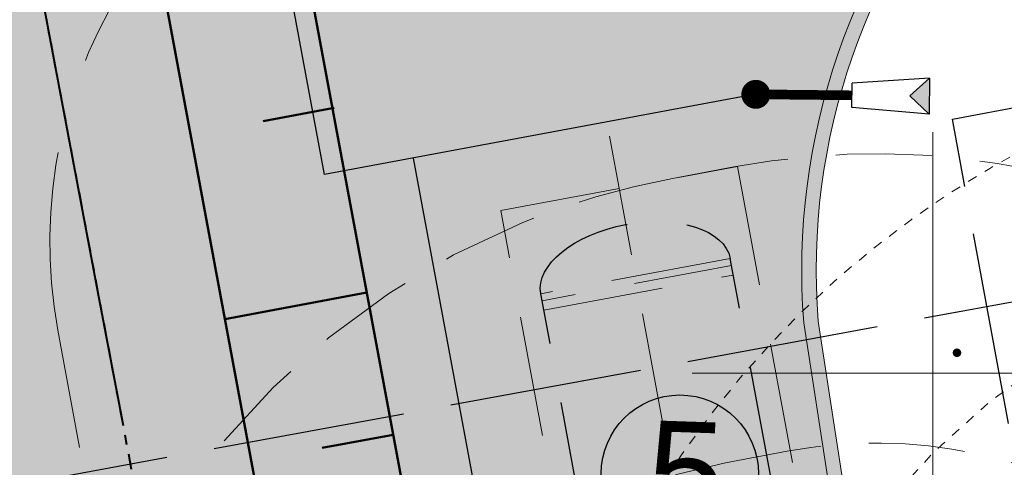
# Model space of a CAD drawing. Header units: metres. Extents: x 779 to 7046, y -512 to 9570.
# Tile 46 of 256: x 2183 to 2193, y -305 to -300. Entities that reach past the tile are written whole.
import ezdxf

# ---------------------------------------------------------------- set-up
doc = ezdxf.new("R2010")
doc.units = ezdxf.units.M
for name, pattern in [('0', [0]), ('1.0_0.5', [1.5, 1, -0.5]), ('2.0_0.5', [2.5, 2, -0.5]), ('CIĄGłA', [0]), ('DASH', [0.75, 0.5, -0.25]), ('DASHED', [0.75, 0.5, -0.25]), ('DASHEDX2', [38.099999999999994, 25.4, -12.7]), ('DGN Style 4', [0.3202, 0.16, -0.08, 0.0002, -0.08]), ('HIDDEN', [0.375, 0.25, -0.125])]:
    doc.linetypes.add(name, pattern=pattern)
for name, color, linetype, lineweight in [('_a_obiekty', 250, 'Continuous', 30), ('A_AD_AXIS_1STRANK', 7, 'DGN Style 4', 0), ('A_XT_FURNITURE', 7, 'Continuous', 0), ('AGP1_BUDYNKI', 7, 'Continuous', 30), ('AGP1_HATCH', 7, 'Continuous', 5), ('AGP1_KRAWEZNIKI', 250, 'Continuous', 20), ('AGP1_OPISY', 7, 'Continuous', 13), ('BK_Beton', 2, 'Continuous', 15), ('MPZP', 7, 'Continuous', 0), ('punkt wysokościowy sztuczny', 7, 'Continuous', 0), ('Sekcje', 7, 'Continuous', 0), ('zz-skarpy', 92, 'Continuous', 50)]:
    doc.layers.add(name, color=color, linetype=linetype, lineweight=lineweight)
for name, color, linetype in [('IE_kable ziemne', 240, 'Continuous'), ('IE_kanalizacja iskrobezpieczne', 3, 'Continuous'), ('IE_kanalizacja słaboprądowa', 6, 'Continuous'), ('ZP_Robocza', 6, 'Continuous')]:
    doc.layers.add(name, color=color, linetype=linetype)
doc.styles.add('ARIAL', font='arial.ttf')

# ---------------------------------------------------------------- blocks, each defined once
blk = doc.blocks.new('PW02')
at = {"linetype": 'Continuous', "lineweight": 13, "ltscale": 10}
h = blk.add_hatch(color=0, dxfattribs=at)
edge = h.paths.add_edge_path()
edge.add_arc((0, 0), 0.45, 0, 360)
blk = doc.blocks.new('PZT MDCP podkład')
at = {"layer": 'MPZP', "color": 252, "linetype": 'DGN Style 4', "lineweight": 40, "true_color": 0x939598, "flags": 128}
blk.add_lwpolyline([(2134.413117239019, -13.93322830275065), (2127.576406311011, 9.996460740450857), (2122.802137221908, 37.89160620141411), (2105.950835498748, 127.0314606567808)], dxfattribs=at)
at = {"layer": 'Sekcje', "color": 252, "linetype": 'Continuous', "lineweight": 13, "true_color": 0x939598}
for p, q in [((2126.136406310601, 67.77646074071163), (2126.136406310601, 62.77646074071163)), ((2123.636406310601, 65.27646074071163), (2128.636406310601, 65.27646074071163))]:
    blk.add_line(p, q, dxfattribs=at)
at = {"layer": 'punkt wysokościowy sztuczny', "color": 252, "linetype": 'Continuous', "lineweight": 13, "true_color": 0x939598, "xscale": 0.1, "yscale": 0.1, "zscale": 0.1}
blk.add_blockref('PW02', (2126.386406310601, 65.48646074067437), dxfattribs=at)
blk = doc.blocks.new('regał na butle z gazem')
at = {"layer": 'AGP1_BUDYNKI', "color": 251, "linetype": 'DASHED', "lineweight": 15, "ltscale": 2, "true_color": 0x636466}
for points in [[(-1.599999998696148, -8.650000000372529), (3.725290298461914e-09, -8.649999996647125, 0.4142135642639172), (8.000000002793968, -0.6499999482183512), (7.999999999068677, 5.029153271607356e-08, 0.4142135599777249), (1.396983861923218e-08, 8.000000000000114), (-1.59999998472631, 8.000000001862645, 0.4142135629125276), (-9.599999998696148, 3.725290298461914e-09), (-9.599999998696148, -0.6499999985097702, 0.4142135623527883)], [(-1.599999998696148, -5.649999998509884), (3.725290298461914e-09, -5.649999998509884, 0.4142135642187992), (5.000000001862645, -0.6499999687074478), (4.999999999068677, 3.539037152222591e-08, 0.4142135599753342), (8.381903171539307e-09, 5), (-1.599999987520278, 5.000000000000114, 0.4142135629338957), (-6.599999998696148, 1.862645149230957e-09), (-6.599999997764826, -0.6499999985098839, 0.4142135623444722)]]:
    blk.add_lwpolyline(points, format="xyb", close=True, dxfattribs=at)
blk = doc.blocks.new('PRZEKRÓJ TERENU OPIS PZT')
at = {"color": 18, "linetype": '2.0_0.5', "true_color": 0x000000}
for points in [[(2762.83797543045, 47.35104644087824), (2762.62888825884, -29.6181374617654)], [(2696.458852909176, 9.359912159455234), (2736.514984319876, 9.359912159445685), (2736.513607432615, 14.23726171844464), (2764.724460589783, 14.18835740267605), (2764.725837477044, 9.311007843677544), (2854.773650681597, 9.359912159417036)]]:
    blk.add_lwpolyline(points, dxfattribs=at)
blk = doc.blocks.new('Zbiornik LPG 20m3')
at = {"color": 18, "linetype": 'HIDDEN', "lineweight": 5, "ltscale": 5, "true_color": 0x000000}
blk.add_lwpolyline([(2679.31534382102, 550.5969825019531), (2677.472846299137, 548.9072479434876), (2672.065695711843, 554.8032400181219), (2673.908193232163, 556.4929745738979), (2679.315343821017, 550.5969825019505)], dxfattribs=at)
at = {"layer": '_a_obiekty', "color": 251, "linetype": 'DASH', "lineweight": 5, "ltscale": 4, "true_color": 0x636466}
for points in [[(2679.878137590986, 561.4496130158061), (2684.768898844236, 556.1166822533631, -0.4142135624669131), (2684.280043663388, 544.8135401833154), (2682.80604400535, 543.4617543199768, -0.4142135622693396), (2671.502901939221, 543.9506095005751), (2666.612140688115, 549.2835402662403, -0.4142135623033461), (2667.100995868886, 560.586682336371), (2668.574995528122, 561.938468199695, -0.414213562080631), (2679.878137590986, 561.4496130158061)], [(2677.6671381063, 559.4219342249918), (2682.557899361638, 554.0890034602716, -0.4142135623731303), (2682.252364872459, 547.0245396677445), (2680.778365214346, 545.6727538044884, -0.4142135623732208), (2673.71390142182, 545.9782882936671), (2668.823140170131, 551.311219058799, -0.4142135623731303), (2669.12867465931, 558.375682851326), (2670.602674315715, 559.7274687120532, -0.4142135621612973), (2677.6671381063, 559.4219342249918)]]:
    blk.add_lwpolyline(points, format="xyb", dxfattribs=at)
at = {"layer": 'A_AD_AXIS_1STRANK', "linetype": 'HIDDEN', "lineweight": 15, "ltscale": 5}
blk.add_line((2672.615243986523, 556.0534200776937), (2678.765869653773, 549.346721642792), dxfattribs=at)
at = {"layer": 'A_XT_FURNITURE', "linetype": 'HIDDEN', "lineweight": 15, "ltscale": 5}
blk.add_line((2674.349287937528, 555.6421214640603), (2672.875362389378, 554.2902548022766), dxfattribs=at)
at = {"layer": 'A_XT_FURNITURE', "linetype": 'HIDDEN', "lineweight": 25, "ltscale": 5}
for p, q in [((2678.505751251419, 551.1098869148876), (2674.349287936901, 555.6421214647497)), ((2677.031751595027, 549.7581010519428), (2672.875288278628, 554.2903356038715))]:
    blk.add_line(p, q, dxfattribs=at)
at = {"layer": 'A_XT_FURNITURE', "linetype": 'HIDDEN', "lineweight": 15, "ltscale": 5, "flags": 128}
blk.add_lwpolyline([(2672.993383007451, 554.1615487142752), (2674.46738266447, 555.5133345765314), (2674.399793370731, 555.5870345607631), (2672.92579371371, 554.235248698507), (2672.993383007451, 554.1615487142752)], dxfattribs=at)
at = {"layer": 'A_XT_FURNITURE', "linetype": 'HIDDEN', "lineweight": 25, "ltscale": 5, "extrusion": (0, 0, -1)}
blk.add_ellipse((2673.612288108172, 554.9662285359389), major_axis=(0.7369998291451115, 0.6758929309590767), ratio=0.5432098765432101, start_param=3.141592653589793, end_param=6.283185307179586, dxfattribs=at)
blk = doc.blocks.new('SKARPA MODLNICA')
at = {"layer": 'zz-skarpy'}
for p, q in [((1749.393150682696, 196.9836225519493), (1748.655831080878, 196.8462915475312)), ((1749.730843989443, 195.067722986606), (1748.256204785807, 194.7930609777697)), ((1750.005505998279, 193.5930837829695), (1749.268186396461, 193.4557527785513))]:
    blk.add_line(p, q, dxfattribs=at)
blk.add_lwpolyline([(1746.658008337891, 211.5655412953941), (1751.378875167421, 186.2195703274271), (1755.771158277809, 182.6427065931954), (1758.618683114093, 170.1462670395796), (1763.177486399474, 162.591269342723), (1758.057384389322, 169.9371190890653), (1754.753546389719, 182.0730237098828), (1749.907621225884, 185.926733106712), (1745.183369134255, 211.2908792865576)], dxfattribs=at)
blk = doc.blocks.new('WIATA ŻWIRKI I WIGURY AKTUALIZACJA 20240913')
at = {"color": 251, "linetype": '1.0_0.5', "lineweight": 5, "true_color": 0x636466, "elevation": 5.384886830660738e-06}
blk.add_lwpolyline([(178594.5582204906, 479.6899912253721), (177994.5582204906, 479.6899912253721, 0.4142135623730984), (167994.5582204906, -9520.310008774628), (167994.5582204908, -10445.55040104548, 0.4142135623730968), (177994.558220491, -20445.55040104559), (178594.5582204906, -20445.55040104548, 0.4142157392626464), (188594.5582204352, -10445.47607687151), (188594.5582204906, -9520.310008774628, 0.4142135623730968)], format="xyb", close=True, dxfattribs=at)
blk.add_lwpolyline([(178594.5582204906, -1520.310008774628), (177994.5582204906, -1520.310008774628, 0.4142135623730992), (169994.5582204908, -9520.310008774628), (169994.5582204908, -10445.55040104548, 0.4142135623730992), (177994.558220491, -18445.55040104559), (178594.558220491, -18445.55040104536, 0.4142157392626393), (186594.5582204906, -10445.49094163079), (186594.558220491, -9520.310008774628, 0.4142135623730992), (178594.5582204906, -1520.310008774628)], format="xyb", dxfattribs=at)
blk = doc.blocks.new('A$Ce9aa0c45')
at = {"layer": 'AGP1_KRAWEZNIKI', "color": 18, "linetype": 'CIĄGłA', "true_color": 0x000000}
for points in [[(26.25507390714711, 5.755272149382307), (4.366577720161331, 1.678145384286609), (8.230358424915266, -19.06507448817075), (11.57286450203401, -18.442473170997, -0.4142135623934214), (12.2725899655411, -18.92245679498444), (12.2725899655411, -18.92245679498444, -0.4142135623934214), (11.79260634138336, -19.62218225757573), (8.450099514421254, -20.24478371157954), (13.63230420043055, -48.06613783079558), (17.25124550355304, -47.39204487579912, -0.5807872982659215), (18.59834298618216, -48.98293480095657, -0.09952440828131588), (18.4956371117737, -49.15115654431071, 0.209075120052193), (16.72253787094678, -54.25574648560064), (17.0809675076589, -56.57161908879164), (18.13862032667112, -62.28228724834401), (18.98179645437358, -66.8263549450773), (21.13757034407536, -76.76144933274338, 0.04227689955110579), (22.01307489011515, -79.24248833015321, 0.08899499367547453), (23.68180390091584, -81.59997807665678), (26.11305980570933, -84.01635322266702, -0.06591754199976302), (27.26288206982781, -85.6795623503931), (28.35445531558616, -88.22928761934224)], [(18.4477107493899, -48.18638165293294, -0.1701563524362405), (18.4745972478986, -48.88040838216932, -0.1114098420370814), (18.36518868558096, -49.0713755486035, 0.208154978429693), (16.5734392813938, -54.27310976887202), (16.9346494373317, -56.60694776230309), (14.07909930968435, -57.13900376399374), (15.140970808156, -62.84095052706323), (17.99125211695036, -62.31026939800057), (18.83472726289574, -66.85594861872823), (20.9916330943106, -76.79625967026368, 0.04234355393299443), (21.87679386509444, -79.30516753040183, 0.0890169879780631), (23.57633000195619, -81.70663358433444), (26.00454260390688, -84.1199840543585, -0.06561801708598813), (27.12702705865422, -85.7433610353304), (28.2165607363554, -88.28832222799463)]]:
    blk.add_lwpolyline(points, format="xyb", dxfattribs=at)
at = {"layer": 'IE_kable ziemne'}
for p, q in [((17.87811031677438, -51.73537495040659), (17.07651739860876, -51.78964828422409)), ((17.87811031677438, -51.73537495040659), (17.67586138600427, -51.92079948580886)), ((17.87407024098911, -52.11053650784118), (17.67586138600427, -51.92079948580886)), ((17.87407024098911, -52.11053650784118), (17.07383201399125, -52.03901322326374))]:
    blk.add_line(p, q, dxfattribs=at)
for points in [[(16.07523268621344, -51.90356248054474), (11.59664149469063, -52.73590611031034), (8.722227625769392, -37.30339909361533), (9.852701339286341, -37.09282955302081), (3.888571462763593, -5.073737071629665), (-0.4370284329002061, -5.879457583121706), (-1.792103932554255, 1.395415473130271), (4.204750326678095, 2.512436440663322)], [(17.87811031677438, -51.73537495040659), (17.87407024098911, -52.11053650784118)], [(17.07383201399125, -52.03901322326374), (17.07651739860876, -51.78964828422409)]]:
    blk.add_lwpolyline(points, dxfattribs=at)
at = {"layer": 'IE_kable ziemne', "const_width": 0.15}
blk.add_lwpolyline([(16.00023703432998, -51.90275486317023, 1), (16.15022833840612, -51.90437010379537, 1)], format="xyb", close=True, dxfattribs=at)
at = {"layer": 'IE_kable ziemne', "const_width": 0.1}
blk.add_lwpolyline([(16.07523268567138, -51.90356248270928), (17.07517470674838, -51.91433075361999)], dxfattribs=at)
at = {"layer": 'IE_kable ziemne'}
blk.add_lwpolyline([(12.51528218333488, -52.56517725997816), (14.58095432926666, -63.65724689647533), (17.43078698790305, -63.12664929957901), (18.14840436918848, -66.99405242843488), (20.31055231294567, -76.95852226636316, 0.04264053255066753), (21.24079271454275, -79.59761710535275, 0.08911038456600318), (23.08408792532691, -82.20432892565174), (25.49774800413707, -84.60321594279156, -0.008166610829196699), (25.64483133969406, -84.77191100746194)], format="xyb", dxfattribs=at)
blk.add_solid([(17.87407024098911, -52.11053650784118), (17.67586138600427, -51.92079948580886), (17.87811031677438, -51.73537495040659)], dxfattribs=at)
at = {"layer": 'IE_kanalizacja iskrobezpieczne', "color": 3}
blk.add_spline([(15.80312027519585, -59.04840983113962), (22.32382524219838, -56.60243365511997), (32.55795987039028, -50.30293524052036), (33.33507548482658, -47.02146311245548)], degree=3, dxfattribs=at)
at = {"layer": 'IE_kanalizacja słaboprądowa', "color": 6}
blk.add_spline([(17.9336303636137, -89.05740590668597), (17.96548054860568, -87.54807685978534), (20.20537826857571, -86.3400421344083), (25.26523171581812, -75.25699465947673), (28.63457479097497, -54.21457334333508), (32.41926264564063, -47.77800283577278), (32.54886157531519, -47.16790961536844)], degree=3, dxfattribs=at)

msp = doc.modelspace()

# ---------------------------------------------------------------- hatches: boundary and pattern name
at = {"layer": 'AGP1_HATCH', "lineweight": 15, "transparency": 33554625}
h = msp.add_hatch(dxfattribs=at)
h.set_pattern_fill('GRASS', color=64, scale=0.02, angle=24.61092855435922)
h.set_pattern_definition([(114.6109285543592, (0, 0), (-0.4761730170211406, 0.1769837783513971), [0.09525, -0.6231704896]), (69.61092855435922, (0, 0), (-0.4761730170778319, 0.1769837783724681), [0.09525, -0.41275]), (159.6109285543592, (0, 0), (-0.1769837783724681, -0.4761730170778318), [0.09525, -0.41275])])
edge = h.paths.add_edge_path()
edge.add_line((2201.154967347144, -232.0600817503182), (2187.755434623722, -236.7641292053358))
edge.add_line((2187.755434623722, -236.7641292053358), (2189.333398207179, -245.2355974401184))
edge.add_line((2189.333398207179, -245.2355974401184), (2200.14854181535, -243.2210490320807))
edge.add_line((2200.14854181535, -243.2210490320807), (2200.648631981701, -243.1278945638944))
edge.add_arc((2201.590242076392, -248.1910823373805), 5.150000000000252, 21.517769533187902, 100.53504568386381, ccw=False)
edge.add_line((2206.381306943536, -246.3021150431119), (2206.675941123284, -247.0494077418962))
edge.add_line((2206.675941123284, -247.0494077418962), (2210.150932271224, -255.8631696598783))
edge.add_line((2210.150932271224, -255.8631696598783), (2213.734346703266, -264.9519299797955))
edge.add_line((2213.734346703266, -264.9519299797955), (2217.789719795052, -275.2377383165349))
edge.add_line((2217.789719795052, -275.2377383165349), (2215.443125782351, -266.9691888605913))
edge.add_line((2215.443125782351, -266.9691888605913), (2207.464967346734, -246.730081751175))
edge.add_line((2207.464967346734, -246.730081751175), (2201.154967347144, -232.0600817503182))
h.paths.add_polyline_path([(2193.681012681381, -336.4804229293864), (2194.272039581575, -339.7880334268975), (2190.669106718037, -340.4318305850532), (2190.078079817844, -337.1242200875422)], flags=16)
h.paths.add_polyline_path([(2174.949427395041, -253.2044456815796), (2174.180330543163, -249.0754639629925), (2176.736366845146, -248.5993563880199), (2177.505463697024, -252.7283381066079)], flags=16)
h.paths.add_polyline_path([(2213.207149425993, -340.3862229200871), (2212.585672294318, -338.8469483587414), (2213.47585517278, -338.4875398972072), (2214.097332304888, -340.0268144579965)], flags=16)
h.paths.add_polyline_path([(2215.03464500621, -268.2499296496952), (2214.425768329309, -266.705627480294), (2215.039774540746, -266.463544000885), (2215.648631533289, -268.007812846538)], flags=17)
edge = h.paths.add_edge_path()
edge.add_line((2222.135619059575, -341.0147282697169), (2223.664309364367, -341.1924829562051))
edge.add_line((2223.664309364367, -341.1924829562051), (2227.521241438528, -342.2896133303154))
edge.add_line((2227.521241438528, -342.2896133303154), (2233.30759322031, -344.4571081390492))
edge.add_line((2233.30759322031, -344.4571081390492), (2237.862081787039, -347.8579266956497))
edge.add_line((2237.862081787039, -347.8579266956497), (2239.04057596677, -348.6600431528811))
edge.add_line((2239.04057596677, -348.6600431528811), (2233.604967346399, -326.0100817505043))
edge.add_line((2233.604967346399, -326.0100817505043), (2228.174967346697, -303.9000817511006))
edge.add_line((2228.174967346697, -303.9000817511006), (2222.494967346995, -286.1300817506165))
edge.add_line((2222.494967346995, -286.1300817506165), (2217.354967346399, -271.820081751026))
edge.add_line((2217.354967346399, -271.820081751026), (2215.443125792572, -266.9691888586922))
edge.add_line((2215.443125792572, -266.9691888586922), (2217.789719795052, -275.2377383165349))
edge.add_line((2217.789719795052, -275.2377383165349), (2221.381354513, -285.2792765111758))
edge.add_line((2221.381354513, -285.2792765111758), (2223.235207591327, -291.3561603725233))
edge.add_line((2223.235207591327, -291.3561603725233), (2227.886315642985, -315.1607178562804))
edge.add_arc((2212.625452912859, -317.0850901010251), 15.38171446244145, -38.161251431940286, 7.186980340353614, ccw=False)
edge.add_arc((2211.040775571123, -315.8113433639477), 17.41473946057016, 289.8520854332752, 321.7651173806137, ccw=False)
edge.add_line((2216.954700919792, -332.1911674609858), (2213.092420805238, -333.4995793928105))
edge.add_arc((2214.562869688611, -337.0584070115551), 3.850645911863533, 112.4496068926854, 197.8855615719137)
edge.add_line((2210.898318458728, -338.2410050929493), (2211.273490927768, -339.4032630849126))
edge.add_arc((2213.414312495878, -338.7973709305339), 2.224909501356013, 195.8024955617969, 221.5125047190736)
edge.add_arc((2213.798153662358, -338.8711088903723), 2.482842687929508, 214.3488660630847, 282.103867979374)
edge.add_line((2214.318767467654, -341.2987557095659), (2219.144967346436, -339.3500817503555))
edge.add_line((2219.144967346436, -339.3500817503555), (2222.135619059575, -341.0147282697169))
edge = h.paths.add_edge_path()
edge.add_line((2182.306540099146, -273.0424983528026), (2181.362772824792, -273.2182917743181))
edge.add_line((2181.362772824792, -273.2182917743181), (2181.058796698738, -271.5863608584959))
edge.add_line((2181.058796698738, -271.5863608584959), (2182.002563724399, -271.410567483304))
edge.add_line((2182.002563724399, -271.410567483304), (2178.488554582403, -252.5452198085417))
edge.add_line((2178.488554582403, -252.5452198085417), (2177.505463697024, -252.7283381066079))
edge.add_line((2177.505463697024, -252.7283381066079), (2176.736366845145, -248.59935638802))
edge.add_line((2176.736366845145, -248.59935638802), (2177.719457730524, -248.4162380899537))
edge.add_line((2177.719457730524, -248.4162380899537), (2177.536339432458, -247.4331472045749))
edge.add_line((2177.536339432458, -247.4331472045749), (2178.51943001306, -247.250029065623))
edge.add_line((2178.51943001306, -247.250029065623), (2189.329496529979, -245.2363242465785))
edge.add_line((2189.329496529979, -245.2363242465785), (2187.755434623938, -236.7641292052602))
edge.add_line((2187.755434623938, -236.7641292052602), (2168.624967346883, -243.4800817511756))
edge.add_line((2168.624967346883, -243.4800817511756), (2167.594967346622, -243.8400817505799))
edge.add_line((2167.594967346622, -243.8400817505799), (2162.624967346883, -245.590081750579))
edge.add_line((2162.624967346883, -245.590081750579), (2166.544967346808, -265.8800817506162))
edge.add_line((2166.544967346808, -265.8800817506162), (2169.934967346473, -283.3600817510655))
edge.add_line((2169.934967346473, -283.3600817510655), (2178.194967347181, -325.9300817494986))
edge.add_line((2178.194967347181, -325.9300817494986), (2182.564967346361, -325.840081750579))
edge.add_line((2182.564967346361, -325.840081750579), (2182.574967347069, -329.0300817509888))
edge.add_line((2182.574967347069, -329.0300817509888), (2179.044967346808, -329.1100817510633))
edge.add_line((2179.044967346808, -329.1100817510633), (2179.734967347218, -331.250081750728))
edge.add_line((2179.734967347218, -331.250081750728), (2185.554967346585, -348.2400817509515))
edge.add_line((2185.554967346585, -348.2400817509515), (2190.114967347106, -350.9500817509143))
edge.add_line((2190.114967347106, -350.9500817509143), (2195.594967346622, -348.8500817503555))
edge.add_line((2195.594967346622, -348.8500817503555), (2198.506741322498, -347.6819364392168))
edge.add_arc((2192.412753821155, -339.7061430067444), 10.03742818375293, 307.3820107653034, 339.7887873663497)
edge.add_arc((2172.677213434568, -334.5321271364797), 30.40870538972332, 343.489729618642, 347.832820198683)
edge.add_arc((2184.653610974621, -337.3529042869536), 18.10831725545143, 348.5707290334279, 353.3645147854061)
edge.add_arc((2197.523160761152, -339.1296383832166), 5.127197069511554, 356.4695832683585, 372.8518979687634)
edge.add_line((2202.521912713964, -337.9891872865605), (2202.396891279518, -337.3637861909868))
edge.add_line((2202.396891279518, -337.3637861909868), (2201.307357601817, -334.8188249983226))
edge.add_arc((2194.587794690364, -338.2653090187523), 7.551872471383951, 27.15342393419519, 42.17043734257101)
edge.add_line((2200.18487314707, -333.1954480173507), (2197.756660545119, -330.7820975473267))
edge.add_arc((2203.597853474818, -324.846119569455), 8.327987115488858, 205.1135589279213, 225.461118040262, ccw=False)
edge.add_arc((2210.400793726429, -321.9094821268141), 15.73583882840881, 194.5838918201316, 204.2825258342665, ccw=False)
edge.add_line((2195.171963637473, -325.8717236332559), (2193.015057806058, -315.9314125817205))
edge.add_line((2193.015057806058, -315.9314125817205), (2192.171582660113, -311.3857333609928))
edge.add_line((2192.171582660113, -311.3857333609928), (2189.320316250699, -311.9164979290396))
edge.add_line((2189.320316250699, -311.9164979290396), (2188.259429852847, -306.214467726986))
edge.add_line((2188.259429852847, -306.214467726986), (2191.114979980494, -305.6824117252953))
edge.add_line((2191.114979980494, -305.6824117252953), (2190.753769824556, -303.3485737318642))
edge.add_arc((2197.626382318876, -302.8064078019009), 6.89396449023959, 137.4766232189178, 184.5106019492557, ccw=False)
edge.add_arc((2192.177018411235, -297.8088940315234), 0.5000000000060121, 317.4766233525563, 342.905017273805)
edge.add_arc((2191.651318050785, -297.6472178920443), 1.050000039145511, 342.9050182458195, 381.5320239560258)
edge.add_line((2192.628041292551, -297.2618456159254), (2185.882029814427, -298.5184117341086))
edge.add_line((2185.882029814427, -298.5184117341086), (2183.725063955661, -286.937683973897))
edge.add_line((2183.725063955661, -286.937683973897), (2184.855544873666, -286.7271130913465))
edge.add_line((2184.855544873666, -286.7271130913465), (2182.306540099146, -273.0424983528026))
h.paths.add_polyline_path([(2218.228263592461, -303.8554239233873), (2219.860196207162, -303.5514569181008), (2219.981088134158, -304.2002906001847), (2218.349155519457, -304.5042576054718)], flags=16)
edge = h.paths.add_edge_path(flags=17)
edge.add_arc((2219.786369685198, -319.8299711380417), 0.2381812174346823, 186.518316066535, 320.5346932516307)
edge.add_arc((2205.889024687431, -312.5111260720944), 15.94005228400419, 332.0535835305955, 352.5318419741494)
edge.add_arc((2192.079097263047, -311.8409427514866), 29.74143224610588, 354.7101361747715, 368.2707882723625)
edge.add_line((2221.511196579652, -307.5625877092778), (2220.642612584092, -303.1174729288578))
edge.add_arc((2219.030065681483, -303.6985035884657), 1.714031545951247, 19.81503534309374, 190.7787081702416)
edge.add_line((2217.346275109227, -304.0190553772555), (2217.674941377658, -305.8330865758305))
edge.add_line((2217.674941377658, -305.8330865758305), (2219.052156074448, -313.2062012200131))
edge.add_arc((2158.761025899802, -321.0608251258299), 60.8006208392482, 1.134495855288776, 7.422590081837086, ccw=False)

# ---------------------------------------------------------------- linework, layer by layer
at = {"layer": 'AGP1_KRAWEZNIKI', "color": 18, "linetype": 'CIĄGłA', "true_color": 0x000000}
for points in [[(2200.43540445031, -243.3201918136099), (2178.546908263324, -247.3973185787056), (2182.410688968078, -268.140538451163), (2185.753195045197, -267.5179371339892, -0.4142135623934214), (2186.452920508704, -267.9979207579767), (2186.452920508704, -267.9979207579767, -0.4142135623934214), (2185.972936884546, -268.6976462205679), (2182.630430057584, -269.3202476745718), (2187.812634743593, -297.1416017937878), (2191.431576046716, -296.4675088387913, -0.5807872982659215), (2192.778673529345, -298.0583987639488, -0.09952440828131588), (2192.675967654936, -298.2266205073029, 0.209075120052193), (2190.902868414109, -303.3312104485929), (2191.261298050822, -305.6470830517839), (2192.318950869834, -311.3577512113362), (2193.162126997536, -315.9018189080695), (2195.317900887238, -325.8369132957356, 0.04227689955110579), (2196.193405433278, -328.3179522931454, 0.08899499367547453), (2197.862134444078, -330.675442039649), (2200.293390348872, -333.0918171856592, -0.06591754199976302), (2201.44321261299, -334.7550263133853), (2202.534785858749, -337.3047515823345)], [(2192.628041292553, -297.2618456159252, -0.1701563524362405), (2192.654927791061, -297.9558723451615, -0.1114098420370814), (2192.545519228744, -298.1468395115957, 0.208154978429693), (2190.753769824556, -303.3485737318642), (2191.114979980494, -305.6824117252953), (2188.259429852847, -306.214467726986), (2189.321301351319, -311.9164144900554), (2192.171582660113, -311.3857333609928), (2193.015057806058, -315.9314125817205), (2195.171963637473, -325.8717236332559, 0.04234355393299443), (2196.057124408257, -328.380631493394, 0.0890169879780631), (2197.756660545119, -330.7820975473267), (2200.18487314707, -333.1954480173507, -0.06561801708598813), (2201.307357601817, -334.8188249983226), (2202.396891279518, -337.3637861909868)]]:
    msp.add_lwpolyline(points, format="xyb", dxfattribs=at)
at = {"layer": 'AGP1_OPISY', "linetype": 'Continuous', "lineweight": 30}
msp.add_circle((2189.466851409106, -304.9145384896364), 0.8166577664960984, dxfattribs=at)
at = {"layer": 'MPZP', "color": 202, "linetype": 'DGN Style 4', "lineweight": 40, "ltscale": 50, "true_color": 0x8a2be2, "flags": 128}
msp.add_lwpolyline([(2200.371678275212, -383.0797707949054), (2193.534967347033, -359.1500817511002), (2193.104762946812, -356.6364793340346), (2192.745641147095, -354.5381990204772), (2192.059479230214, -350.5290855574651), (2190.677414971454, -342.4539471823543), (2189.379570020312, -334.8708861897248), (2188.760698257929, -331.2549362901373), (2187.434661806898, -324.2404813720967), (2186.914342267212, -321.4881000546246), (2185.884967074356, -316.0429210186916), (2185.165986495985, -312.2396644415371), (2184.596470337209, -309.2270433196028), (2183.437890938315, -303.0984011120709), (2182.810899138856, -299.7817458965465), (2181.652858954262, -293.6559560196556), (2180.562233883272, -287.8867779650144), (2179.674340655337, -283.1900088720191), (2178.868597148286, -278.9277945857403), (2178.089623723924, -274.8071884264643), (2177.234740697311, -270.2850363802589), (2175.347647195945, -260.3027072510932), (2173.577666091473, -250.9398781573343), (2171.61050156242, -240.4262092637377), (2170.809351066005, -235.8993980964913), (2167.877478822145, -219.3331822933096)], dxfattribs=at)

# ---------------------------------------------------------------- block references
at = {"color": 18, "linetype": 'CIĄGłA', "lineweight": 5, "true_color": 0x000000}
msp.add_blockref('PZT MDCP podkład', (65.95856103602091, -369.1465424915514), dxfattribs=at)
at = {"rotation": 100.6117641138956}
msp.add_blockref('regał na butle z gazem', (2190.862708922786, -309.7154962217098), dxfattribs=at)

# ---------------------------------------------------------------- texts
at = {"layer": 'AGP1_OPISY', "linetype": 'Continuous', "lineweight": 30, "insert": (2189.149078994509, -304.3599635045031), "char_height": 1.0368, "width": 0.8416427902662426, "attachment_point": 1, "rotation": 358.06064354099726, "style": 'ARIAL'}
msp.add_mtext('5', dxfattribs=at)

# ---------------------------------------------------------------- next in the draw order: block references
at = {"color": 18, "linetype": 'CIĄGłA', "lineweight": 5, "true_color": 0x000000, "rotation": 100.5600011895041}
msp.add_blockref('PRZEKRÓJ TERENU OPIS PZT', (2712.922754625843, -3016.535350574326), dxfattribs=at)

# ---------------------------------------------------------------- next in the draw order: hatches: boundary and pattern name
at = {"layer": 'AGP1_HATCH', "true_color": 0x636466, "transparency": 33554477}
h = msp.add_hatch(color=251, dxfattribs=at)
h.dxf.hatch_style = 1
edge = h.paths.add_edge_path()
edge.add_arc((2213.798152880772, -338.8711046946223), 2.632842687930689, 240.83171109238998, 270.2906532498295, ccw=False)
edge.add_arc((2214.307711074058, -338.3123928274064), 3.373472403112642, 200.4116660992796, 237.8982900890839, ccw=False)
edge.add_arc((2368.544108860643, -287.685559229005), 165.7037624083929, 197.780630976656, 198.2175828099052, ccw=False)
edge.add_arc((2214.562165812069, -337.0583290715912), 4.000000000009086, 112.30075385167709, 197.8898825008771, ccw=False)
edge.add_line((2213.044292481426, -333.357510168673), (2216.905159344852, -332.0495769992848))
edge.add_arc((2211.040775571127, -315.8113433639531), 17.26473946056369, 289.8570159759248, 321.7647974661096)
edge.add_arc((2212.625452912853, -317.0850901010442), 15.23171446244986, 321.8391110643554, 367.1869803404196)
edge.add_line((2227.737494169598, -315.1794840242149), (2223.087990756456, -291.3849213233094))
edge.add_line((2223.087990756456, -291.3849213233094), (2221.237886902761, -285.3230589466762))
edge.add_line((2221.237886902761, -285.3230589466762), (2217.650174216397, -275.2927567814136))
edge.add_line((2217.650174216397, -275.2927567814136), (2210.523554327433, -257.2172198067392))
edge.add_line((2210.523554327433, -257.2172198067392), (2206.575240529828, -247.2029503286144))
edge.add_line((2206.575240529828, -247.2029503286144), (2206.241761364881, -246.3571335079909))
edge.add_arc((2201.589566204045, -248.1923033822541), 5.001076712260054, 21.52794352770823, 100.541275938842)
edge.add_line((2200.674650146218, -243.275627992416), (2200.541612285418, -243.3004086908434))
edge.add_line((2200.541612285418, -243.3004086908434), (2178.546908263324, -247.3973185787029))
edge.add_line((2178.546908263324, -247.3973185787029), (2187.812637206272, -297.1416013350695))
edge.add_line((2187.812637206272, -297.1416013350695), (2191.515679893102, -296.4518429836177))
edge.add_arc((2191.647852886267, -297.6476642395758), 1.203103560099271, -19.961937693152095, 96.3072469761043, ccw=False)
edge.add_arc((2192.308942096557, -297.8870733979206), 0.4999999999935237, 317.2270974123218, 339.9615464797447, ccw=False)
edge.add_arc((2197.626382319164, -302.8064078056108), 6.743964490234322, 137.2270973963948, 184.4631622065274)
edge.add_line((2190.902868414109, -303.3312104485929), (2191.261298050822, -305.6470830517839))
edge.add_line((2191.261298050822, -305.6470830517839), (2192.318950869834, -311.3577512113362))
edge.add_line((2192.318950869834, -311.3577512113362), (2193.162126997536, -315.9018189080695))
edge.add_line((2193.162126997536, -315.9018189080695), (2195.317900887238, -325.8369132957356))
edge.add_arc((2210.400793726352, -321.9094821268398), 15.58583882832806, 194.5951329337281, 204.2785181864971)
edge.add_arc((2203.597853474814, -324.8461195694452), 8.177987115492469, 205.1211640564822, 225.4637220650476)
edge.add_line((2197.862134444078, -330.675442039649), (2200.293390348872, -333.0918171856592))
edge.add_arc((2194.587794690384, -338.2653090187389), 7.70187247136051, 27.114490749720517, 42.19985456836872, ccw=False)
edge.add_line((2201.44321261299, -334.7550263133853), (2202.534785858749, -337.3047515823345))
edge.add_arc((2196.294933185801, -339.1341975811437), 6.502509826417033, -2.9609049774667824, 16.340470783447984, ccw=False)
edge.add_arc((2184.658865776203, -337.3537236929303), 18.25300297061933, 344.7003824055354, 353.34182273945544, ccw=False)
edge.add_line((2202.264967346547, -342.1700817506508), (2201.97496734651, -343.2200817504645))
edge.add_arc((2192.412753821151, -339.7061430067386), 10.18742818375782, 310.1754082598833, 339.82254230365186, ccw=False)
edge.add_line((2198.984967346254, -347.4900817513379), (2198.506741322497, -347.6819364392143))
edge.add_arc((2192.412753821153, -339.7061430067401), 10.03742818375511, 307.3820107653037, 339.7887873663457)
edge.add_arc((2172.677213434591, -334.532127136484), 30.40870538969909, 343.4897296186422, 347.8328201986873)
edge.add_arc((2184.653610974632, -337.3529042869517), 18.10831725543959, 348.5707290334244, 353.3645147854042)
edge.add_arc((2196.211605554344, -339.143093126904), 6.436124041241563, 357.3081371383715, 376.048817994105)
edge.add_line((2202.396891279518, -337.3637861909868), (2201.307357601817, -334.8188249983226))
edge.add_arc((2194.587794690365, -338.2653090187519), 7.551872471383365, 27.15342393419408, 42.17043734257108)
edge.add_line((2200.18487314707, -333.1954480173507), (2197.756660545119, -330.7820975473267))
edge.add_arc((2203.597853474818, -324.846119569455), 8.327987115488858, 205.1135589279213, 225.461118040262, ccw=False)
edge.add_arc((2210.400793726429, -321.9094821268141), 15.73583882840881, 194.5838918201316, 204.2825258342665, ccw=False)
edge.add_line((2195.171963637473, -325.8717236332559), (2193.015057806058, -315.9314125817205))
edge.add_line((2193.015057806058, -315.9314125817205), (2192.171582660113, -311.3857333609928))
edge.add_line((2192.171582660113, -311.3857333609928), (2189.321264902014, -311.9162187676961))
edge.add_line((2189.321264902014, -311.9162187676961), (2188.259390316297, -306.2142554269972))
edge.add_line((2188.259390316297, -306.2142554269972), (2191.114979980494, -305.6824117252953))
edge.add_line((2191.114979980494, -305.6824117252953), (2190.753769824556, -303.3485737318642))
edge.add_arc((2197.626382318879, -302.806407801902), 6.893964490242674, 137.4766232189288, 184.5106019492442, ccw=False)
edge.add_arc((2192.177018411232, -297.808894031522), 0.5000000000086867, 317.4766233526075, 342.9050172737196)
edge.add_arc((2191.651318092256, -297.6472178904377), 1.049999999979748, 342.9050174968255, 381.5320247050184)
edge.add_line((2192.628041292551, -297.2618456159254), (2185.88205571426, -298.5184068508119))
edge.add_line((2185.88205571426, -298.5184068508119), (2183.72506395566, -286.9376839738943))
edge.add_line((2183.72506395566, -286.9376839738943), (2184.855544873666, -286.7271130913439))
edge.add_line((2184.855544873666, -286.7271130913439), (2177.536339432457, -247.4331472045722))
edge.add_line((2177.536339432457, -247.4331472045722), (2178.519430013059, -247.2500290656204))
edge.add_line((2178.519430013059, -247.2500290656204), (2200.529099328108, -243.1501589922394))
edge.add_line((2200.529099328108, -243.1501589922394), (2200.64897745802, -243.1275829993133))
edge.add_arc((2201.589816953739, -248.191455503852), 5.150532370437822, 21.519896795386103, 100.52522516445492, ccw=False)
edge.add_line((2206.381306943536, -246.3021150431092), (2206.710303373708, -247.1365621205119))
edge.add_line((2206.710303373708, -247.1365621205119), (2210.670374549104, -257.180652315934))
edge.add_line((2210.670374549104, -257.180652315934), (2214.425768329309, -266.705627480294))
edge.add_line((2214.425768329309, -266.705627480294), (2215.039774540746, -266.463544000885))
edge.add_line((2215.039774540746, -266.463544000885), (2215.648720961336, -268.0077775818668))
edge.add_line((2215.648720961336, -268.0077775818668), (2215.034630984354, -268.2498940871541))
edge.add_line((2215.034630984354, -268.2498940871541), (2217.789719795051, -275.2377383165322))
edge.add_line((2217.789719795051, -275.2377383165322), (2221.381354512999, -285.2792765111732))
edge.add_line((2221.381354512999, -285.2792765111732), (2223.235207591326, -291.3561603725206))
edge.add_line((2223.235207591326, -291.3561603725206), (2227.886315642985, -315.1607178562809))
edge.add_arc((2212.625452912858, -317.0850901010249), 15.38171446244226, -38.161251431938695, 7.186980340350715, ccw=False)
edge.add_arc((2211.040775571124, -315.8113433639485), 17.41473946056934, 289.8520854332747, 321.76511738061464, ccw=False)
edge.add_line((2216.954700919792, -332.1911674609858), (2213.092420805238, -333.4995793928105))
edge.add_arc((2214.528808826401, -337.0426452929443), 3.823156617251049, 112.0680378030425, 198.2671306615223)
edge.add_line((2210.898318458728, -338.2410050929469), (2211.28663729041, -339.4366203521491))
edge.add_arc((2213.748107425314, -338.6216407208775), 2.592880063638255, 198.3194318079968, 219.5311920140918)
edge.add_arc((2213.798153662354, -338.8711088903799), 2.48284268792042, 214.3488660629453, 282.14863913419)
edge.add_line((2214.320664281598, -341.2983481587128), (2213.811508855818, -341.50391350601))

# ---------------------------------------------------------------- next in the draw order: linework, layer by layer
at = {"color": 5, "linetype": 'DASHEDX2', "lineweight": 13, "ltscale": 0.1}
msp.add_circle((2180.533391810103, -275.95318825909), 70, dxfattribs=at)
at = {"layer": '_a_obiekty', "color": 251, "linetype": 'DASH', "lineweight": 5, "ltscale": 3, "true_color": 0x636466, "elevation": 2.493476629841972e-09}
msp.add_lwpolyline([(2167.885394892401, -314.0297880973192), (2168.395531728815, -316.7746862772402, 0.414213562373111), (2203.372089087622, -340.7880249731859), (2203.961988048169, -340.6783927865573, 0.4142135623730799), (2227.975326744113, -305.7018354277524), (2227.465189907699, -302.9569372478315, 0.414213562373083), (2192.488632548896, -278.9435985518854), (2191.898733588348, -279.0532307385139, 0.4142135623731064)], format="xyb", close=True, dxfattribs=at)

# ---------------------------------------------------------------- next in the draw order: block references
at = {"linetype": 'CIĄGłA'}
msp.add_blockref('SKARPA MODLNICA', (436.4839560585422, -498.1032374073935), dxfattribs=at)
at = {"color": 18, "linetype": '0', "lineweight": 5, "true_color": 0x000000, "rotation": 328.0046700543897}
msp.add_blockref('Zbiornik LPG 20m3', (-372.5102560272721, 643.0875192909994), dxfattribs=at)
at = {"layer": 'BK_Beton', "color": 18, "lineweight": 5, "true_color": 0x000000, "xscale": 0.001000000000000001, "yscale": 0.001000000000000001, "zscale": 0.001000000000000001, "rotation": 10.55111585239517}
msp.add_blockref('WIATA ŻWIRKI I WIGURY AKTUALIZACJA 20240913', (2020.995194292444, -333.6192275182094, -5.384886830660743e-09), dxfattribs=at)
at = {"layer": 'ZP_Robocza', "color": 3, "linetype": 'CIĄGłA'}
msp.add_blockref('A$Ce9aa0c45', (2174.180330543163, -249.0754639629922), dxfattribs=at)

doc.saveas('drawing.dxf')
